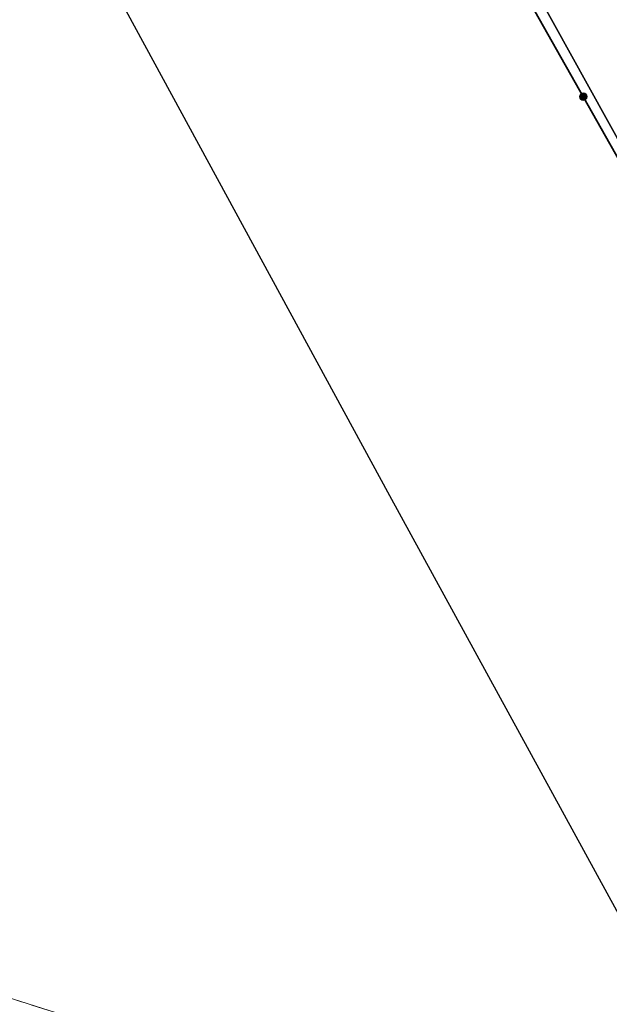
# Model space of a CAD drawing. Header units: millimetres. Extents: x 6505374 to 6517269, y 5595210 to 5612711.
# Tile 153 of 256: x 6513564 to 6513591, y 5608982 to 5609027. Entities that reach past the tile are written whole.
import ezdxf

# ---------------------------------------------------------------- set-up
doc = ezdxf.new("R2010")
doc.units = ezdxf.units.MM
doc.linetypes.add('BUUT04', pattern=[200000, 0, -100000, 0, -100000])
doc.linetypes.add('EGBK02', pattern=[4, 1.5, -0.5, 1.5, -0.5])
doc.layers.add('Działki', color=18, linetype='Continuous', lineweight=0)
doc.layers.add('Ogrodzenia', color=18, linetype='Continuous', lineweight=0)
doc.layers.add('Kontury klasyfikacyjne', color=82, linetype='Continuous', lineweight=0, true_color=0x24bc24)

# ---------------------------------------------------------------- blocks, each defined once
blk = doc.blocks.new('OTOO_L05')
at = {"linetype": 'BUUT04', "lineweight": 18, "true_color": 0x000000}
h = blk.add_hatch(color=18, dxfattribs=at)
h.dxf.hatch_style = 1
h.paths.add_polyline_path([(-0.58, 0, 1), (0.58, 0, 1)])
at = {"color": 18, "true_color": 0x0a0909}
blk.add_circle((0, 0), 0.58, dxfattribs=at)

msp = doc.modelspace()

# ---------------------------------------------------------------- linework, layer by layer
at = {"layer": 'Działki', "color": 18, "linetype": 'Continuous', "lineweight": 25, "true_color": 0x000000, "flags": 128}
for points in [[(6513568.048, 5609063.617), (6513569.181, 5609061.643), (6513592.49, 5609019.53), (6513605.84, 5608995.28), (6513621.61, 5609003.97), (6513630.9, 5608995.84), (6513634.5, 5608998.64), (6513635.51, 5608999.57), (6513634.054, 5609003.765), (6513629.732, 5609004.551), (6513626.67, 5609007.755), (6513618.895, 5609013.343), (6513610.282, 5609030.458), (6513584.324, 5609050.098), (6513570.341, 5609061.179), (6513568.048, 5609063.617)], [(6513569.181, 5609061.643), (6513555.848, 5609050.967), (6513557.346, 5609048.368), (6513580.811, 5609005.21), (6513602.797, 5608964.96), (6513629.14, 5608917.561), (6513642.996, 5608892.641), (6513627.08, 5608884.583), (6513647.465, 5608839.501), (6513675.328, 5608862.569), (6513669.705, 5608882.603), (6513668.457, 5608885.625), (6513666.549, 5608889.446), (6513662.163, 5608897.411), (6513652.017, 5608913.705), (6513648.459, 5608916.951), (6513627.81, 5608954.07), (6513620.51, 5608968.66), (6513605.84, 5608995.28), (6513592.49, 5609019.53), (6513569.181, 5609061.643)]]:
    msp.add_lwpolyline(points, close=True, dxfattribs=at)
at = {"layer": 'Kontury klasyfikacyjne', "color": 82, "linetype": 'EGBK02', "lineweight": 18, "true_color": 0x24bc24, "flags": 128}
for points in [[(6513610.282, 5609030.458), (6513591.68, 5609044.532), (6513584.324, 5609050.098), (6513570.341, 5609061.179), (6513568.048, 5609063.617), (6513565.092, 5609069.423), (6513491.28, 5609186.797), (6513467.079, 5609186.934), (6513449.409, 5609216.357), (6513430.924, 5609206.29), (6513492.723, 5609095.059), (6513471.091, 5609082.349), (6513458.125, 5609106.486), (6513447.213, 5609100.656), (6513445.206, 5609096.731), (6513487.631, 5609018.042), (6513494.141, 5609014.51), (6513496.312, 5609010.526), (6513498.318, 5609012.244), (6513540.904, 5608989.141), (6513623.421, 5608962.938), (6513620.51, 5608968.66), (6513605.84, 5608995.28), (6513621.61, 5609003.97), (6513630.9, 5608995.84), (6513634.5, 5608998.64), (6513635.51, 5608999.57), (6513634.054, 5609003.765), (6513629.732, 5609004.551), (6513626.67, 5609007.755), (6513618.895, 5609013.343), (6513610.282, 5609030.458)], [(6513403.957, 5609031.707), (6513364.243, 5609036.173), (6513337.702, 5609092.282), (6513291.08, 5609069.422), (6513304.777, 5609041.915), (6513241.464, 5609018.965), (6513238.019, 5609017.716), (6513246.812, 5608998.972), (6513282.357, 5609013.019), (6513312.35, 5609026.705), (6513318.831, 5609013.69), (6513331.336, 5608986.708), (6513334.72, 5608979.405), (6513388.797, 5608983.325), (6513425.68, 5608985.23), (6513472.298, 5608974.365), (6513488.568, 5608944.559), (6513534.517, 5608933.796), (6513572.304, 5608925.136), (6513570.045, 5608929.855), (6513567.338, 5608935.585), (6513623.421, 5608962.938), (6513540.904, 5608989.141), (6513498.318, 5609012.244), (6513496.312, 5609010.526), (6513494.141, 5609014.51), (6513487.631, 5609018.042), (6513445.206, 5609096.731), (6513441.114, 5609088.727), (6513428.999, 5609056.321), (6513416.644, 5609044.177), (6513414.323, 5609041.899), (6513403.957, 5609031.707)]]:
    msp.add_lwpolyline(points, close=True, dxfattribs=at)
at = {"layer": 'Kontury klasyfikacyjne', "color": 7, "linetype": 'Continuous', "lineweight": 18, "true_color": 0xffffff, "flags": 128}
for points in [[(6513540.904, 5608989.141), (6513623.421, 5608962.938), (6513620.51, 5608968.66), (6513605.84, 5608995.28), (6513621.61, 5609003.97), (6513630.9, 5608995.84), (6513634.5, 5608998.64), (6513635.51, 5608999.57), (6513634.054, 5609003.765), (6513629.732, 5609004.551), (6513626.67, 5609007.755), (6513618.895, 5609013.343), (6513610.282, 5609030.458), (6513610.282, 5609030.458), (6513591.68, 5609044.532), (6513584.324, 5609050.098), (6513570.341, 5609061.179), (6513568.048, 5609063.617), (6513565.092, 5609069.423), (6513491.28, 5609186.797)], [(6513388.797, 5608983.325), (6513425.68, 5608985.23), (6513472.298, 5608974.365), (6513488.568, 5608944.559), (6513534.517, 5608933.796), (6513572.304, 5608925.136), (6513570.045, 5608929.855), (6513567.338, 5608935.585), (6513623.421, 5608962.938), (6513540.904, 5608989.141), (6513498.318, 5609012.244), (6513496.312, 5609010.526), (6513494.141, 5609014.51), (6513487.631, 5609018.042), (6513445.206, 5609096.731), (6513441.114, 5609088.727), (6513428.999, 5609056.321), (6513416.644, 5609044.177)]]:
    msp.add_lwpolyline(points, dxfattribs=at)
at = {"layer": 'Ogrodzenia', "color": 18, "linetype": 'Continuous', "lineweight": 35, "true_color": 0x000000, "flags": 128}
msp.add_lwpolyline([(6513586.05, 5609030.13), (6513607.68, 5608991.81), (6513620.87, 5608968.23)], dxfattribs=at)

# ---------------------------------------------------------------- block references
at = {"layer": 'Ogrodzenia', "color": 18, "true_color": 0x000000, "xscale": 0.3, "yscale": 0.3, "zscale": 0.3, "rotation": -60.557131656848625}
msp.add_blockref('OTOO_L05', (6513589.737, 5609023.599), dxfattribs=at)

doc.saveas('drawing.dxf')
